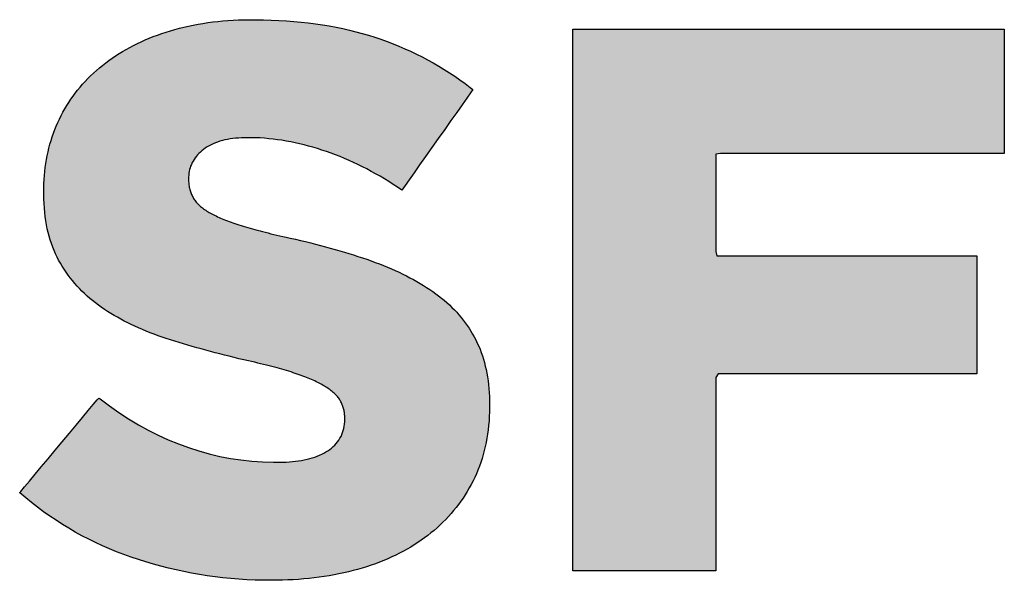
# Model space of a CAD drawing. Header units: millimetres. Extents: x 721 to 836, y 20 to 293.
# Tile 12 of 19: x 770.32 to 774.42, y 133.51 to 135.84. Entities that reach past the tile are written whole.
import ezdxf

# ---------------------------------------------------------------- set-up
doc = ezdxf.new("R2010")
doc.units = ezdxf.units.MM
doc.layers.add('P-------W3-', color=8, linetype='Continuous')
doc.layers.add('P-------W34', color=8, linetype='Continuous')

# ---------------------------------------------------------------- blocks, each defined once
blk = doc.blocks.new('STADSFAST_LOGO')
at = {"layer": 'P-------W34'}
h = blk.add_hatch(color=256, dxfattribs=at)
h.dxf.hatch_style = 1
h.paths.add_polyline_path([(771.3682, 133.5092), (771.3341, 133.5095), (771.3002, 133.5104), (771.2665, 133.5119), (771.233, 133.514), (771.1997, 133.5167), (771.1666, 133.52), (771.1337, 133.5239), (771.101, 133.5283), (771.0685, 133.5334), (771.0361, 133.5391), (771.004, 133.5453), (770.9721, 133.5522), (770.9404, 133.5596), (770.9088, 133.5676), (770.8775, 133.5763), (770.8463, 133.5855), (770.8154, 133.5953), (770.7846, 133.6057), (770.7542, 133.6167), (770.7242, 133.6282), (770.6947, 133.6404), (770.6655, 133.6531), (770.6367, 133.6665), (770.6084, 133.6804), (770.5804, 133.6949), (770.5528, 133.71), (770.5256, 133.7258), (770.4989, 133.742), (770.4725, 133.7589), (770.4465, 133.7764), (770.4209, 133.7945), (770.3957, 133.8132), (770.3709, 133.8324), (770.3465, 133.8523), (770.3227, 133.8726), (770.3214, 133.8738), (770.3256, 133.8788), (770.3416, 133.8979), (770.3617, 133.9219), (770.3852, 133.9501), (770.4114, 133.9815), (770.4395, 134.0151), (770.4688, 134.0502), (770.4986, 134.0858), (770.528, 134.1211), (770.5563, 134.155), (770.5829, 134.1868), (770.6068, 134.2154), (770.6275, 134.2402), (770.644, 134.26), (770.6501, 134.2673), (770.6555, 134.2635), (770.6945, 134.2343), (770.7343, 134.2066), (770.7745, 134.1805), (770.8151, 134.1562), (770.8561, 134.1337), (770.8975, 134.1129), (770.9392, 134.0938), (770.9813, 134.0765), (771.0238, 134.061), (771.0666, 134.0472), (771.1098, 134.0352), (771.1534, 134.0249), (771.1974, 134.0164), (771.2417, 134.0097), (771.2863, 134.0048), (771.3313, 134.0016), (771.3766, 134.0001), (771.4011, 134.0001), (771.4153, 134.0004), (771.4292, 134.001), (771.4428, 134.0018), (771.4559, 134.0029), (771.4688, 134.0043), (771.4812, 134.006), (771.4933, 134.0079), (771.5051, 134.0101), (771.5165, 134.0126), (771.5276, 134.0154), (771.5383, 134.0184), (771.5487, 134.0218), (771.5587, 134.0254), (771.5683, 134.0294), (771.5776, 134.0336), (771.5866, 134.0382), (771.5951, 134.0431), (771.6033, 134.0482), (771.6111, 134.0537), (771.6184, 134.0594), (771.6254, 134.0654), (771.6319, 134.0717), (771.6379, 134.0783), (771.6436, 134.0852), (771.6487, 134.0924), (771.6534, 134.0999), (771.6576, 134.1076), (771.6613, 134.1156), (771.6645, 134.1238), (771.6671, 134.1322), (771.6693, 134.1408), (771.671, 134.1497), (771.6722, 134.1587), (771.6729, 134.1679), (771.6731, 134.1768), (771.6731, 134.1771), (771.6731, 134.1773), (771.6731, 134.1776), (771.6731, 134.1779), (771.6731, 134.1783), (771.6731, 134.1788), (771.6731, 134.1793), (771.6731, 134.1798), (771.6731, 134.1804), (771.6731, 134.1809), (771.6731, 134.1814), (771.6731, 134.1819), (771.6731, 134.1824), (771.6731, 134.1828), (771.6731, 134.1831), (771.6731, 134.1833), (771.6731, 134.1835), (771.6731, 134.1845), (771.6731, 134.1889), (771.6729, 134.1934), (771.6725, 134.1978), (771.6721, 134.2022), (771.6715, 134.2066), (771.6709, 134.2109), (771.6701, 134.2152), (771.6691, 134.2194), (771.6681, 134.2236), (771.6669, 134.2277), (771.6656, 134.2318), (771.6642, 134.2358), (771.6627, 134.2398), (771.661, 134.2437), (771.6593, 134.2475), (771.6574, 134.2513), (771.6553, 134.2551), (771.6532, 134.2588), (771.6508, 134.2626), (771.6482, 134.2663), (771.6454, 134.27), (771.6424, 134.2737), (771.6393, 134.2773), (771.6359, 134.2808), (771.6325, 134.2843), (771.6288, 134.2877), (771.625, 134.2911), (771.6211, 134.2945), (771.6169, 134.2978), (771.6126, 134.3011), (771.6082, 134.3043), (771.6036, 134.3075), (771.5988, 134.3107), (771.5938, 134.3139), (771.5888, 134.317), (771.5835, 134.32), (771.5781, 134.3231), (771.5725, 134.3262), (771.5667, 134.3293), (771.5607, 134.3323), (771.5546, 134.3353), (771.5482, 134.3383), (771.5417, 134.3413), (771.5351, 134.3442), (771.5282, 134.3472), (771.5212, 134.3501), (771.514, 134.353), (771.5066, 134.3559), (771.4991, 134.3588), (771.4914, 134.3616), (771.4835, 134.3645), (771.4754, 134.3673), (771.4671, 134.3701), (771.4586, 134.3729), (771.4499, 134.3758), (771.4408, 134.3786), (771.4315, 134.3814), (771.4219, 134.3842), (771.4121, 134.3871), (771.402, 134.3899), (771.3916, 134.3928), (771.3809, 134.3956), (771.37, 134.3985), (771.3588, 134.4014), (771.3473, 134.4042), (771.3355, 134.4071), (771.3235, 134.41), (771.3112, 134.413), (771.2986, 134.4159), (771.2858, 134.4188), (771.2728, 134.4218), (771.2533, 134.4263), (771.233, 134.4311), (771.2129, 134.436), (771.1929, 134.4409), (771.1731, 134.4459), (771.1535, 134.4509), (771.1341, 134.456), (771.1148, 134.4611), (771.0957, 134.4663), (771.0767, 134.4715), (771.0579, 134.4768), (771.0393, 134.4821), (771.0209, 134.4875), (771.0026, 134.4929), (770.9845, 134.4984), (770.9665, 134.5039), (770.9487, 134.5095), (770.9311, 134.5151), (770.9139, 134.5208), (770.8969, 134.5267), (770.8802, 134.5327), (770.8638, 134.539), (770.8476, 134.5454), (770.8317, 134.552), (770.816, 134.5588), (770.8006, 134.5657), (770.7855, 134.5728), (770.7706, 134.5802), (770.756, 134.5876), (770.7416, 134.5953), (770.7275, 134.6031), (770.7137, 134.6112), (770.7001, 134.6194), (770.6868, 134.6278), (770.6737, 134.6363), (770.6609, 134.6451), (770.6485, 134.6539), (770.6363, 134.6631), (770.6245, 134.6724), (770.613, 134.682), (770.6018, 134.6918), (770.5909, 134.7019), (770.5803, 134.7121), (770.57, 134.7227), (770.56, 134.7334), (770.5503, 134.7444), (770.5409, 134.7556), (770.5318, 134.7671), (770.523, 134.7788), (770.5145, 134.7908), (770.5063, 134.8029), (770.4984, 134.8154), (770.4908, 134.828), (770.4835, 134.8409), (770.4767, 134.854), (770.4703, 134.8674), (770.4642, 134.8812), (770.4586, 134.8954), (770.4533, 134.9099), (770.4485, 134.9249), (770.444, 134.9401), (770.44, 134.9558), (770.4363, 134.9718), (770.4331, 134.9882), (770.4303, 135.005), (770.4278, 135.0222), (770.4258, 135.0397), (770.4242, 135.0576), (770.423, 135.0759), (770.4222, 135.0946), (770.4218, 135.1137), (770.4217, 135.1222), (770.4217, 135.1223), (770.4217, 135.1225), (770.4217, 135.1228), (770.4217, 135.1232), (770.4217, 135.1236), (770.4217, 135.1241), (770.4217, 135.1246), (770.4217, 135.1252), (770.4217, 135.1257), (770.4217, 135.1262), (770.4217, 135.1267), (770.4217, 135.1272), (770.4217, 135.1276), (770.4217, 135.128), (770.4217, 135.1283), (770.4217, 135.1285), (770.4217, 135.1285), (770.4218, 135.1413), (770.4223, 135.1587), (770.4231, 135.1759), (770.4243, 135.1928), (770.4259, 135.2097), (770.4278, 135.2263), (770.4301, 135.2428), (770.4328, 135.2591), (770.4359, 135.2753), (770.4393, 135.2913), (770.4431, 135.3071), (770.4472, 135.3228), (770.4517, 135.3382), (770.4566, 135.3536), (770.4619, 135.3688), (770.4675, 135.3838), (770.4735, 135.3986), (770.4799, 135.4133), (770.4866, 135.4278), (770.4937, 135.442), (770.5011, 135.4561), (770.5088, 135.4699), (770.5169, 135.4835), (770.5253, 135.4968), (770.5341, 135.51), (770.5432, 135.5229), (770.5526, 135.5357), (770.5624, 135.5482), (770.5725, 135.5605), (770.583, 135.5726), (770.5938, 135.5844), (770.605, 135.5961), (770.6165, 135.6075), (770.6283, 135.6188), (770.6405, 135.6298), (770.6531, 135.6406), (770.6659, 135.6512), (770.679, 135.6614), (770.6925, 135.6714), (770.7062, 135.6812), (770.7202, 135.6906), (770.7345, 135.6998), (770.7492, 135.7088), (770.7641, 135.7175), (770.7793, 135.7259), (770.7949, 135.734), (770.8107, 135.7419), (770.8268, 135.7495), (770.8433, 135.7569), (770.86, 135.764), (770.877, 135.7708), (770.8944, 135.7773), (770.912, 135.7836), (770.9299, 135.7896), (770.9481, 135.7953), (770.9666, 135.8006), (770.9853, 135.8057), (771.0043, 135.8103), (771.0236, 135.8147), (771.0431, 135.8187), (771.063, 135.8224), (771.0831, 135.8258), (771.1034, 135.8288), (771.1241, 135.8315), (771.145, 135.8339), (771.1662, 135.8359), (771.1876, 135.8376), (771.2094, 135.839), (771.2314, 135.84), (771.2537, 135.8407), (771.2762, 135.8411), (771.3031, 135.8411), (771.3355, 135.8407), (771.3675, 135.8397), (771.3991, 135.8383), (771.4303, 135.8364), (771.4611, 135.834), (771.4914, 135.8312), (771.5214, 135.8278), (771.5509, 135.824), (771.5801, 135.8197), (771.6088, 135.8149), (771.6371, 135.8097), (771.665, 135.804), (771.6925, 135.7978), (771.7196, 135.7911), (771.7463, 135.7839), (771.7725, 135.7763), (771.7984, 135.7682), (771.8239, 135.7596), (771.8491, 135.7505), (771.8741, 135.741), (771.8987, 135.731), (771.9231, 135.7205), (771.9473, 135.7096), (771.9711, 135.6983), (771.9947, 135.6864), (772.018, 135.6742), (772.041, 135.6614), (772.0638, 135.6482), (772.0862, 135.6346), (772.1085, 135.6205), (772.1304, 135.6059), (772.1521, 135.5909), (772.1735, 135.5754), (772.1946, 135.5595), (772.2059, 135.5507), (772.1963, 135.5372), (772.1804, 135.5146), (772.161, 135.4871), (772.1388, 135.4556), (772.1145, 135.4211), (772.0887, 135.3846), (772.0621, 135.347), (772.0354, 135.3092), (772.0093, 135.2722), (771.9845, 135.237), (771.9615, 135.2044), (771.9412, 135.1756), (771.9241, 135.1513), (771.9109, 135.1326), (771.9105, 135.1321), (771.9103, 135.1322), (771.8923, 135.1444), (771.8743, 135.1562), (771.8562, 135.1677), (771.8381, 135.1789), (771.8199, 135.1897), (771.8017, 135.2001), (771.7834, 135.2103), (771.765, 135.2201), (771.7466, 135.2295), (771.7281, 135.2386), (771.7096, 135.2473), (771.691, 135.2557), (771.6724, 135.2638), (771.6537, 135.2715), (771.635, 135.2789), (771.6162, 135.2859), (771.5973, 135.2926), (771.5784, 135.2989), (771.5597, 135.3049), (771.541, 135.3105), (771.5224, 135.3157), (771.5038, 135.3205), (771.4853, 135.325), (771.4669, 135.3291), (771.4485, 135.3329), (771.4302, 135.3363), (771.412, 135.3393), (771.3938, 135.342), (771.3757, 135.3443), (771.3576, 135.3462), (771.3397, 135.3478), (771.3218, 135.349), (771.3039, 135.3498), (771.2861, 135.3503), (771.2696, 135.3503), (771.2566, 135.3501), (771.2439, 135.3496), (771.2316, 135.3489), (771.2195, 135.3478), (771.2079, 135.3465), (771.1965, 135.3449), (771.1855, 135.3429), (771.1748, 135.3407), (771.1644, 135.3382), (771.1544, 135.3354), (771.1447, 135.3323), (771.1353, 135.3289), (771.1262, 135.3251), (771.1175, 135.321), (771.1091, 135.3167), (771.1011, 135.3119), (771.0934, 135.3069), (771.0861, 135.3016), (771.0794, 135.2962), (771.073, 135.2906), (771.0669, 135.2848), (771.0613, 135.2789), (771.056, 135.2728), (771.051, 135.2665), (771.0465, 135.26), (771.0424, 135.2533), (771.0386, 135.2464), (771.0353, 135.2394), (771.0324, 135.2322), (771.0299, 135.2249), (771.0279, 135.2174), (771.0262, 135.2098), (771.025, 135.2021), (771.0242, 135.1943), (771.0239, 135.1865), (771.0238, 135.1833), (771.0238, 135.1831), (771.0238, 135.1829), (771.0238, 135.1825), (771.0238, 135.1821), (771.0238, 135.1817), (771.0238, 135.1812), (771.0238, 135.1807), (771.0238, 135.1801), (771.0238, 135.1795), (771.0238, 135.179), (771.0238, 135.1785), (771.0238, 135.178), (771.0238, 135.1776), (771.0238, 135.1772), (771.0238, 135.1769), (771.0238, 135.1767), (771.0238, 135.1765), (771.0239, 135.1728), (771.024, 135.168), (771.0243, 135.1632), (771.0247, 135.1584), (771.0253, 135.1537), (771.026, 135.1491), (771.0268, 135.1445), (771.0277, 135.1399), (771.0288, 135.1354), (771.03, 135.131), (771.0314, 135.1266), (771.0329, 135.1222), (771.0345, 135.118), (771.0363, 135.1138), (771.0382, 135.1096), (771.0402, 135.1056), (771.0424, 135.1016), (771.0447, 135.0976), (771.0472, 135.0937), (771.0499, 135.0899), (771.0528, 135.0861), (771.0558, 135.0823), (771.059, 135.0786), (771.0624, 135.075), (771.0659, 135.0715), (771.0696, 135.068), (771.0735, 135.0646), (771.0775, 135.0612), (771.0816, 135.0579), (771.0859, 135.0546), (771.0904, 135.0514), (771.095, 135.0483), (771.0998, 135.0452), (771.1047, 135.0421), (771.1098, 135.0391), (771.115, 135.0362), (771.1204, 135.0332), (771.126, 135.0303), (771.1318, 135.0274), (771.1378, 135.0246), (771.1439, 135.0217), (771.1503, 135.0188), (771.1568, 135.016), (771.1636, 135.0132), (771.1705, 135.0103), (771.1776, 135.0075), (771.185, 135.0047), (771.1925, 135.0019), (771.2002, 134.9991), (771.2082, 134.9963), (771.2163, 134.9935), (771.2246, 134.9907), (771.2332, 134.9879), (771.2419, 134.9851), (771.2508, 134.9823), (771.2601, 134.9795), (771.2696, 134.9767), (771.2793, 134.9739), (771.2893, 134.971), (771.2995, 134.9682), (771.31, 134.9653), (771.3208, 134.9625), (771.3318, 134.9596), (771.343, 134.9567), (771.3545, 134.9539), (771.3663, 134.951), (771.3783, 134.9481), (771.3906, 134.9452), (771.4031, 134.9423), (771.4159, 134.9394), (771.4289, 134.9364), (771.4462, 134.9326), (771.4679, 134.9278), (771.4893, 134.9229), (771.5105, 134.9179), (771.5315, 134.9128), (771.5522, 134.9076), (771.5727, 134.9023), (771.593, 134.8969), (771.613, 134.8914), (771.6328, 134.8858), (771.6523, 134.8802), (771.6716, 134.8744), (771.6907, 134.8686), (771.7095, 134.8627), (771.7281, 134.8567), (771.7464, 134.8506), (771.7645, 134.8444), (771.7824, 134.8381), (771.8, 134.8317), (771.8172, 134.8253), (771.8341, 134.8186), (771.8507, 134.8118), (771.8671, 134.8049), (771.8831, 134.7978), (771.8988, 134.7905), (771.9142, 134.7831), (771.9293, 134.7756), (771.9441, 134.7679), (771.9587, 134.7601), (771.9729, 134.7521), (771.9868, 134.744), (772.0004, 134.7357), (772.0137, 134.7273), (772.0266, 134.7188), (772.0393, 134.7101), (772.0517, 134.7012), (772.0637, 134.6923), (772.0754, 134.6831), (772.0867, 134.6738), (772.0978, 134.6642), (772.1085, 134.6544), (772.1188, 134.6445), (772.1289, 134.6343), (772.1386, 134.624), (772.148, 134.6134), (772.1571, 134.6026), (772.1659, 134.5916), (772.1743, 134.5805), (772.1824, 134.5691), (772.1902, 134.5575), (772.1977, 134.5457), (772.2049, 134.5336), (772.2117, 134.5214), (772.2182, 134.509), (772.2244, 134.4963), (772.2303, 134.4835), (772.2357, 134.4703), (772.2409, 134.4569), (772.2456, 134.4432), (772.2501, 134.4292), (772.2541, 134.4149), (772.2578, 134.4004), (772.2612, 134.3855), (772.2642, 134.3704), (772.2668, 134.355), (772.2691, 134.3393), (772.2711, 134.3233), (772.2726, 134.307), (772.2739, 134.2904), (772.2747, 134.2736), (772.2752, 134.2564), (772.2753, 134.2414), (772.2753, 134.2412), (772.2753, 134.241), (772.2753, 134.2406), (772.2753, 134.2402), (772.2753, 134.2397), (772.2753, 134.2392), (772.2753, 134.2386), (772.2753, 134.2381), (772.2753, 134.2375), (772.2753, 134.237), (772.2753, 134.2365), (772.2753, 134.236), (772.2753, 134.2356), (772.2753, 134.2353), (772.2753, 134.2351), (772.2753, 134.2349), (772.2753, 134.2288), (772.275, 134.2096), (772.2742, 134.1907), (772.2731, 134.172), (772.2715, 134.1536), (772.2695, 134.1355), (772.2671, 134.1176), (772.2643, 134.1), (772.2611, 134.0826), (772.2574, 134.0655), (772.2534, 134.0486), (772.249, 134.0319), (772.2441, 134.0156), (772.2389, 133.9994), (772.2332, 133.9836), (772.2272, 133.9679), (772.2207, 133.9526), (772.2138, 133.9374), (772.2066, 133.9225), (772.1989, 133.9078), (772.191, 133.8933), (772.1827, 133.8791), (772.174, 133.8652), (772.1651, 133.8515), (772.1558, 133.838), (772.1462, 133.8248), (772.1363, 133.8118), (772.126, 133.7991), (772.1154, 133.7867), (772.1044, 133.7745), (772.0932, 133.7625), (772.0816, 133.7508), (772.0696, 133.7393), (772.0574, 133.7281), (772.0448, 133.7171), (772.0318, 133.7064), (772.0186, 133.6959), (772.005, 133.6857), (771.9911, 133.6758), (771.9769, 133.6662), (771.9624, 133.6568), (771.9476, 133.6477), (771.9325, 133.6389), (771.9171, 133.6303), (771.9013, 133.6221), (771.8853, 133.6141), (771.8689, 133.6064), (771.8523, 133.5989), (771.8353, 133.5918), (771.818, 133.5849), (771.8004, 133.5783), (771.7824, 133.572), (771.7642, 133.5659), (771.7457, 133.5602), (771.7268, 133.5547), (771.7077, 133.5495), (771.6884, 133.5446), (771.6688, 133.5401), (771.649, 133.5358), (771.6289, 133.5319), (771.6085, 133.5283), (771.5879, 133.525), (771.5671, 133.522), (771.546, 133.5193), (771.5246, 133.517), (771.503, 133.5149), (771.4812, 133.5132), (771.4591, 133.5118), (771.4367, 133.5107), (771.4141, 133.5099), (771.3913, 133.5094)])
h = blk.add_hatch(color=256, dxfattribs=at)
h.dxf.hatch_style = 1
h.paths.add_polyline_path([(772.6215, 135.8017), (772.6333, 135.8017), (772.6506, 135.8017), (772.6712, 135.8017), (772.695, 135.8017), (772.7219, 135.8017), (772.7516, 135.8017), (772.7841, 135.8017), (772.8191, 135.8017), (772.8566, 135.8017), (772.8962, 135.8017), (772.938, 135.8017), (772.9816, 135.8017), (773.027, 135.8017), (773.0739, 135.8017), (773.1223, 135.8017), (773.2226, 135.8017), (773.3265, 135.8017), (773.4329, 135.8017), (773.6474, 135.8017), (773.7529, 135.8017), (773.8555, 135.8017), (773.954, 135.8017), (774.0012, 135.8017), (774.0469, 135.8017), (774.0909, 135.8017), (774.1331, 135.8017), (774.1731, 135.8017), (774.211, 135.8017), (774.2466, 135.8017), (774.2796, 135.8017), (774.3099, 135.8017), (774.3374, 135.8017), (774.3618, 135.8017), (774.3831, 135.8017), (774.401, 135.8017), (774.4154, 135.8017), (774.416, 135.8017), (774.416, 135.7949), (774.416, 135.778), (774.416, 135.7579), (774.416, 135.7347), (774.416, 135.709), (774.416, 135.6812), (774.416, 135.6516), (774.416, 135.6207), (774.416, 135.4913), (774.416, 135.4289), (774.416, 135.3996), (774.416, 135.3722), (774.416, 135.347), (774.416, 135.3244), (774.416, 135.3049), (774.416, 135.2887), (774.416, 135.2848), (774.4087, 135.2848), (774.3961, 135.2848), (774.3814, 135.2848), (774.3646, 135.2848), (774.3459, 135.2848), (774.3253, 135.2848), (774.3031, 135.2848), (774.2792, 135.2848), (774.2539, 135.2848), (774.2271, 135.2848), (774.1699, 135.2848), (774.1084, 135.2848), (774.0434, 135.2848), (773.9759, 135.2848), (773.8365, 135.2848), (773.6972, 135.2848), (773.6296, 135.2848), (773.5647, 135.2848), (773.5031, 135.2848), (773.4459, 135.2848), (773.4191, 135.2848), (773.3938, 135.2848), (773.3699, 135.2848), (773.3477, 135.2848), (773.3272, 135.2848), (773.3085, 135.2848), (773.2917, 135.2848), (773.2769, 135.2848), (773.2643, 135.2848), (773.254, 135.2848), (773.246, 135.2848), (773.2405, 135.2848), (773.2361, 135.2848), (773.217, 135.2821), (773.217, 135.2623), (773.217, 135.2567), (773.217, 135.2482), (773.217, 135.237), (773.217, 135.2235), (773.217, 135.2078), (773.217, 135.1903), (773.217, 135.1713), (773.217, 135.151), (773.217, 135.1076), (773.217, 135.0179), (773.217, 134.9759), (773.217, 134.9566), (773.217, 134.9387), (773.217, 134.9227), (773.217, 134.9087), (773.217, 134.897), (773.217, 134.8879), (773.217, 134.8817), (773.217, 134.8769), (773.2203, 134.8584), (773.2388, 134.8584), (773.2429, 134.8584), (773.2492, 134.8584), (773.2577, 134.8584), (773.2683, 134.8584), (773.2809, 134.8584), (773.2953, 134.8584), (773.3116, 134.8584), (773.3295, 134.8584), (773.349, 134.8584), (773.37, 134.8584), (773.3924, 134.8584), (773.4161, 134.8584), (773.467, 134.8584), (773.5219, 134.8584), (773.5801, 134.8584), (773.6408, 134.8584), (773.7032, 134.8584), (773.8299, 134.8584), (773.8928, 134.8584), (773.9542, 134.8584), (774.0135, 134.8584), (774.0698, 134.8584), (774.1224, 134.8584), (774.1705, 134.8584), (774.1927, 134.8584), (774.2134, 134.8584), (774.2326, 134.8584), (774.2501, 134.8584), (774.266, 134.8584), (774.2801, 134.8584), (774.2923, 134.8584), (774.3013, 134.8584), (774.3013, 134.8582), (774.3013, 134.8435), (774.3013, 134.8255), (774.3013, 134.8046), (774.3013, 134.781), (774.3013, 134.7552), (774.3013, 134.7277), (774.3013, 134.6987), (774.3013, 134.6378), (774.3013, 134.5757), (774.3013, 134.5155), (774.3013, 134.487), (774.3013, 134.4601), (774.3013, 134.4352), (774.3013, 134.4126), (774.3013, 134.3928), (774.3013, 134.3761), (774.3013, 134.3676), (774.2945, 134.3676), (774.2827, 134.3676), (774.269, 134.3676), (774.2535, 134.3676), (774.2362, 134.3676), (774.2173, 134.3676), (774.1969, 134.3676), (774.1751, 134.3676), (774.1519, 134.3676), (774.1019, 134.3676), (774.0477, 134.3676), (773.9901, 134.3676), (773.9299, 134.3676), (773.8046, 134.3676), (773.678, 134.3676), (773.6163, 134.3676), (773.5565, 134.3676), (773.4995, 134.3676), (773.4461, 134.3676), (773.397, 134.3676), (773.3744, 134.3676), (773.3531, 134.3676), (773.3333, 134.3676), (773.315, 134.3676), (773.2984, 134.3676), (773.2836, 134.3676), (773.2707, 134.3676), (773.2597, 134.3676), (773.2508, 134.3676), (773.244, 134.3676), (773.2394, 134.3676), (773.2258, 134.3676), (773.217, 134.3527), (773.217, 134.3452), (773.217, 134.3414), (773.217, 134.336), (773.217, 134.3289), (773.217, 134.3203), (773.217, 134.3102), (773.217, 134.2988), (773.217, 134.286), (773.217, 134.272), (773.217, 134.2405), (773.217, 134.2049), (773.217, 134.1658), (773.217, 134.1238), (773.217, 134.0794), (773.217, 134.0333), (773.217, 133.9381), (773.217, 133.8429), (773.217, 133.7968), (773.217, 133.7524), (773.217, 133.7104), (773.217, 133.6713), (773.217, 133.6357), (773.217, 133.6042), (773.217, 133.5902), (773.217, 133.5774), (773.217, 133.5659), (773.217, 133.5559), (773.217, 133.5486), (773.2097, 133.5486), (773.1913, 133.5486), (773.169, 133.5486), (773.1433, 133.5486), (773.1145, 133.5486), (773.0832, 133.5486), (773.0498, 133.5486), (772.9785, 133.5486), (772.8309, 133.5486), (772.7956, 133.5486), (772.7619, 133.5486), (772.7301, 133.5486), (772.7008, 133.5486), (772.6744, 133.5486), (772.6514, 133.5486), (772.6321, 133.5486), (772.6215, 133.5486), (772.6215, 133.5544), (772.6215, 133.5724), (772.6215, 133.5948), (772.6215, 133.6214), (772.6215, 133.6519), (772.6215, 133.6862), (772.6215, 133.7241), (772.6215, 133.7654), (772.6215, 133.8098), (772.6215, 133.8572), (772.6215, 133.9073), (772.6215, 133.9599), (772.6215, 134.0149), (772.6215, 134.0721), (772.6215, 134.1311), (772.6215, 134.1919), (772.6215, 134.2542), (772.6215, 134.3825), (772.6215, 134.5144), (772.6215, 134.7825), (772.6215, 134.9154), (772.6215, 135.0454), (772.6215, 135.1088), (772.6215, 135.1708), (772.6215, 135.2312), (772.6215, 135.2899), (772.6215, 135.3466), (772.6215, 135.4012), (772.6215, 135.4533), (772.6215, 135.5029), (772.6215, 135.5497), (772.6215, 135.5935), (772.6215, 135.6341), (772.6215, 135.6713), (772.6215, 135.7049), (772.6215, 135.7347), (772.6215, 135.7604), (772.6215, 135.7819), (772.6215, 135.7991)])

msp = doc.modelspace()

# ---------------------------------------------------------------- linework, layer by layer
at = {"layer": 'P-------W3-'}
for points in [[(771.3682, 133.5092), (771.3341, 133.5095), (771.3002, 133.5104), (771.2665, 133.5119), (771.233, 133.514), (771.1997, 133.5167), (771.1666, 133.52), (771.1337, 133.5239), (771.101, 133.5283), (771.0685, 133.5334), (771.0361, 133.5391), (771.004, 133.5453), (770.9721, 133.5522), (770.9404, 133.5596), (770.9088, 133.5676), (770.8775, 133.5763), (770.8463, 133.5855), (770.8154, 133.5953), (770.7846, 133.6057), (770.7542, 133.6167), (770.7242, 133.6282), (770.6947, 133.6404), (770.6655, 133.6531), (770.6367, 133.6665), (770.6084, 133.6804), (770.5804, 133.6949), (770.5528, 133.71), (770.5256, 133.7258), (770.4989, 133.742), (770.4725, 133.7589), (770.4465, 133.7764), (770.4209, 133.7945), (770.3957, 133.8132), (770.3709, 133.8324), (770.3465, 133.8523), (770.3227, 133.8726), (770.3214, 133.8738), (770.3256, 133.8788), (770.3416, 133.8979), (770.3617, 133.9219), (770.3852, 133.9501), (770.4114, 133.9815), (770.4395, 134.0151), (770.4688, 134.0502), (770.4986, 134.0858), (770.528, 134.1211), (770.5563, 134.155), (770.5829, 134.1868), (770.6068, 134.2154), (770.6275, 134.2402), (770.644, 134.26), (770.6501, 134.2673), (770.6555, 134.2635), (770.6945, 134.2343), (770.7343, 134.2066), (770.7745, 134.1805), (770.8151, 134.1562), (770.8561, 134.1337), (770.8975, 134.1129), (770.9392, 134.0938), (770.9813, 134.0765), (771.0238, 134.061), (771.0666, 134.0472), (771.1098, 134.0352), (771.1534, 134.0249), (771.1974, 134.0164), (771.2417, 134.0097), (771.2863, 134.0048), (771.3313, 134.0016), (771.3766, 134.0001), (771.4011, 134.0001), (771.4153, 134.0004), (771.4292, 134.001), (771.4428, 134.0018), (771.4559, 134.0029), (771.4688, 134.0043), (771.4812, 134.006), (771.4933, 134.0079), (771.5051, 134.0101), (771.5165, 134.0126), (771.5276, 134.0154), (771.5383, 134.0184), (771.5487, 134.0218), (771.5587, 134.0254), (771.5683, 134.0294), (771.5776, 134.0336), (771.5866, 134.0382), (771.5951, 134.0431), (771.6033, 134.0482), (771.6111, 134.0537), (771.6184, 134.0594), (771.6254, 134.0654), (771.6319, 134.0717), (771.6379, 134.0783), (771.6436, 134.0852), (771.6487, 134.0924), (771.6534, 134.0999), (771.6576, 134.1076), (771.6613, 134.1156), (771.6645, 134.1238), (771.6671, 134.1322), (771.6693, 134.1408), (771.671, 134.1497), (771.6722, 134.1587), (771.6729, 134.1679), (771.6731, 134.1768), (771.6731, 134.1771), (771.6731, 134.1773), (771.6731, 134.1776), (771.6731, 134.1779), (771.6731, 134.1783), (771.6731, 134.1788), (771.6731, 134.1793), (771.6731, 134.1798), (771.6731, 134.1804), (771.6731, 134.1809), (771.6731, 134.1814), (771.6731, 134.1819), (771.6731, 134.1824), (771.6731, 134.1828), (771.6731, 134.1831), (771.6731, 134.1833), (771.6731, 134.1835), (771.6731, 134.1845), (771.6731, 134.1889), (771.6729, 134.1934), (771.6725, 134.1978), (771.6721, 134.2022), (771.6715, 134.2066), (771.6709, 134.2109), (771.6701, 134.2152), (771.6691, 134.2194), (771.6681, 134.2236), (771.6669, 134.2277), (771.6656, 134.2318), (771.6642, 134.2358), (771.6627, 134.2398), (771.661, 134.2437), (771.6593, 134.2475), (771.6574, 134.2513), (771.6553, 134.2551), (771.6532, 134.2588), (771.6508, 134.2626), (771.6482, 134.2663), (771.6454, 134.27), (771.6424, 134.2737), (771.6393, 134.2773), (771.6359, 134.2808), (771.6325, 134.2843), (771.6288, 134.2877), (771.625, 134.2911), (771.6211, 134.2945), (771.6169, 134.2978), (771.6126, 134.3011), (771.6082, 134.3043), (771.6036, 134.3075), (771.5988, 134.3107), (771.5938, 134.3139), (771.5888, 134.317), (771.5835, 134.32), (771.5781, 134.3231), (771.5725, 134.3262), (771.5667, 134.3293), (771.5607, 134.3323), (771.5546, 134.3353), (771.5482, 134.3383), (771.5417, 134.3413), (771.5351, 134.3442), (771.5282, 134.3472), (771.5212, 134.3501), (771.514, 134.353), (771.5066, 134.3559), (771.4991, 134.3588), (771.4914, 134.3616), (771.4835, 134.3645), (771.4754, 134.3673), (771.4671, 134.3701), (771.4586, 134.3729), (771.4499, 134.3758), (771.4408, 134.3786), (771.4315, 134.3814), (771.4219, 134.3842), (771.4121, 134.3871), (771.402, 134.3899), (771.3916, 134.3928), (771.3809, 134.3956), (771.37, 134.3985), (771.3588, 134.4014), (771.3473, 134.4042), (771.3355, 134.4071), (771.3235, 134.41), (771.3112, 134.413), (771.2986, 134.4159), (771.2858, 134.4188), (771.2728, 134.4218), (771.2533, 134.4263), (771.233, 134.4311), (771.2129, 134.436), (771.1929, 134.4409), (771.1731, 134.4459), (771.1535, 134.4509), (771.1341, 134.456), (771.1148, 134.4611), (771.0957, 134.4663), (771.0767, 134.4715), (771.0579, 134.4768), (771.0393, 134.4821), (771.0209, 134.4875), (771.0026, 134.4929), (770.9845, 134.4984), (770.9665, 134.5039), (770.9487, 134.5095), (770.9311, 134.5151), (770.9139, 134.5208), (770.8969, 134.5267), (770.8802, 134.5327), (770.8638, 134.539), (770.8476, 134.5454), (770.8317, 134.552), (770.816, 134.5588), (770.8006, 134.5657), (770.7855, 134.5728), (770.7706, 134.5802), (770.756, 134.5876), (770.7416, 134.5953), (770.7275, 134.6031), (770.7137, 134.6112), (770.7001, 134.6194), (770.6868, 134.6278), (770.6737, 134.6363), (770.6609, 134.6451), (770.6485, 134.6539), (770.6363, 134.6631), (770.6245, 134.6724), (770.613, 134.682), (770.6018, 134.6918), (770.5909, 134.7019), (770.5803, 134.7121), (770.57, 134.7227), (770.56, 134.7334), (770.5503, 134.7444), (770.5409, 134.7556), (770.5318, 134.7671), (770.523, 134.7788), (770.5145, 134.7908), (770.5063, 134.8029), (770.4984, 134.8154), (770.4908, 134.828), (770.4835, 134.8409), (770.4767, 134.854), (770.4703, 134.8674), (770.4642, 134.8812), (770.4586, 134.8954), (770.4533, 134.9099), (770.4485, 134.9249), (770.444, 134.9401), (770.44, 134.9558), (770.4363, 134.9718), (770.4331, 134.9882), (770.4303, 135.005), (770.4278, 135.0222), (770.4258, 135.0397), (770.4242, 135.0576), (770.423, 135.0759), (770.4222, 135.0946), (770.4218, 135.1137), (770.4217, 135.1222), (770.4217, 135.1223), (770.4217, 135.1225), (770.4217, 135.1228), (770.4217, 135.1232), (770.4217, 135.1236), (770.4217, 135.1241), (770.4217, 135.1246), (770.4217, 135.1252), (770.4217, 135.1257), (770.4217, 135.1262), (770.4217, 135.1267), (770.4217, 135.1272), (770.4217, 135.1276), (770.4217, 135.128), (770.4217, 135.1283), (770.4217, 135.1285), (770.4217, 135.1285), (770.4218, 135.1413), (770.4223, 135.1587), (770.4231, 135.1759), (770.4243, 135.1928), (770.4259, 135.2097), (770.4278, 135.2263), (770.4301, 135.2428), (770.4328, 135.2591), (770.4359, 135.2753), (770.4393, 135.2913), (770.4431, 135.3071), (770.4472, 135.3228), (770.4517, 135.3382), (770.4566, 135.3536), (770.4619, 135.3688), (770.4675, 135.3838), (770.4735, 135.3986), (770.4799, 135.4133), (770.4866, 135.4278), (770.4937, 135.442), (770.5011, 135.4561), (770.5088, 135.4699), (770.5169, 135.4835), (770.5253, 135.4968), (770.5341, 135.51), (770.5432, 135.5229), (770.5526, 135.5357), (770.5624, 135.5482), (770.5725, 135.5605), (770.583, 135.5726), (770.5938, 135.5844), (770.605, 135.5961), (770.6165, 135.6075), (770.6283, 135.6188), (770.6405, 135.6298), (770.6531, 135.6406), (770.6659, 135.6512), (770.679, 135.6614), (770.6925, 135.6714), (770.7062, 135.6812), (770.7202, 135.6906), (770.7345, 135.6998), (770.7492, 135.7088), (770.7641, 135.7175), (770.7793, 135.7259), (770.7949, 135.734), (770.8107, 135.7419), (770.8268, 135.7495), (770.8433, 135.7569), (770.86, 135.764), (770.877, 135.7708), (770.8944, 135.7773), (770.912, 135.7836), (770.9299, 135.7896), (770.9481, 135.7953), (770.9666, 135.8006), (770.9853, 135.8057), (771.0043, 135.8103), (771.0236, 135.8147), (771.0431, 135.8187), (771.063, 135.8224), (771.0831, 135.8258), (771.1034, 135.8288), (771.1241, 135.8315), (771.145, 135.8339), (771.1662, 135.8359), (771.1876, 135.8376), (771.2094, 135.839), (771.2314, 135.84), (771.2537, 135.8407), (771.2762, 135.8411), (771.3031, 135.8411), (771.3355, 135.8407), (771.3675, 135.8397), (771.3991, 135.8383), (771.4303, 135.8364), (771.4611, 135.834), (771.4914, 135.8312), (771.5214, 135.8278), (771.5509, 135.824), (771.5801, 135.8197), (771.6088, 135.8149), (771.6371, 135.8097), (771.665, 135.804), (771.6925, 135.7978), (771.7196, 135.7911), (771.7463, 135.7839), (771.7725, 135.7763), (771.7984, 135.7682), (771.8239, 135.7596), (771.8491, 135.7505), (771.8741, 135.741), (771.8987, 135.731), (771.9231, 135.7205), (771.9473, 135.7096), (771.9711, 135.6983), (771.9947, 135.6864), (772.018, 135.6742), (772.041, 135.6614), (772.0638, 135.6482), (772.0862, 135.6346), (772.1085, 135.6205), (772.1304, 135.6059), (772.1521, 135.5909), (772.1735, 135.5754), (772.1946, 135.5595), (772.2059, 135.5507), (772.1963, 135.5372), (772.1804, 135.5146), (772.161, 135.4871), (772.1388, 135.4556), (772.1145, 135.4211), (772.0887, 135.3846), (772.0621, 135.347), (772.0354, 135.3092), (772.0093, 135.2722), (771.9845, 135.237), (771.9615, 135.2044), (771.9412, 135.1756), (771.9241, 135.1513), (771.9109, 135.1326), (771.9105, 135.1321), (771.9103, 135.1322), (771.8923, 135.1444), (771.8743, 135.1562), (771.8562, 135.1677), (771.8381, 135.1789), (771.8199, 135.1897), (771.8017, 135.2001), (771.7834, 135.2103), (771.765, 135.2201), (771.7466, 135.2295), (771.7281, 135.2386), (771.7096, 135.2473), (771.691, 135.2557), (771.6724, 135.2638), (771.6537, 135.2715), (771.635, 135.2789), (771.6162, 135.2859), (771.5973, 135.2926), (771.5784, 135.2989), (771.5597, 135.3049), (771.541, 135.3105), (771.5224, 135.3157), (771.5038, 135.3205), (771.4853, 135.325), (771.4669, 135.3291), (771.4485, 135.3329), (771.4302, 135.3363), (771.412, 135.3393), (771.3938, 135.342), (771.3757, 135.3443), (771.3576, 135.3462), (771.3397, 135.3478), (771.3218, 135.349), (771.3039, 135.3498), (771.2861, 135.3503), (771.2696, 135.3503), (771.2566, 135.3501), (771.2439, 135.3496), (771.2316, 135.3489), (771.2195, 135.3478), (771.2079, 135.3465), (771.1965, 135.3449), (771.1855, 135.3429), (771.1748, 135.3407), (771.1644, 135.3382), (771.1544, 135.3354), (771.1447, 135.3323), (771.1353, 135.3289), (771.1262, 135.3251), (771.1175, 135.321), (771.1091, 135.3167), (771.1011, 135.3119), (771.0934, 135.3069), (771.0861, 135.3016), (771.0794, 135.2962), (771.073, 135.2906), (771.0669, 135.2848), (771.0613, 135.2789), (771.056, 135.2728), (771.051, 135.2665), (771.0465, 135.26), (771.0424, 135.2533), (771.0386, 135.2464), (771.0353, 135.2394), (771.0324, 135.2322), (771.0299, 135.2249), (771.0279, 135.2174), (771.0262, 135.2098), (771.025, 135.2021), (771.0242, 135.1943), (771.0239, 135.1865), (771.0238, 135.1833), (771.0238, 135.1831), (771.0238, 135.1829), (771.0238, 135.1825), (771.0238, 135.1821), (771.0238, 135.1817), (771.0238, 135.1812), (771.0238, 135.1807), (771.0238, 135.1801), (771.0238, 135.1795), (771.0238, 135.179), (771.0238, 135.1785), (771.0238, 135.178), (771.0238, 135.1776), (771.0238, 135.1772), (771.0238, 135.1769), (771.0238, 135.1767), (771.0238, 135.1765), (771.0239, 135.1728), (771.024, 135.168), (771.0243, 135.1632), (771.0247, 135.1584), (771.0253, 135.1537), (771.026, 135.1491), (771.0268, 135.1445), (771.0277, 135.1399), (771.0288, 135.1354), (771.03, 135.131), (771.0314, 135.1266), (771.0329, 135.1222), (771.0345, 135.118), (771.0363, 135.1138), (771.0382, 135.1096), (771.0402, 135.1056), (771.0424, 135.1016), (771.0447, 135.0976), (771.0472, 135.0937), (771.0499, 135.0899), (771.0528, 135.0861), (771.0558, 135.0823), (771.059, 135.0786), (771.0624, 135.075), (771.0659, 135.0715), (771.0696, 135.068), (771.0735, 135.0646), (771.0775, 135.0612), (771.0816, 135.0579), (771.0859, 135.0546), (771.0904, 135.0514), (771.095, 135.0483), (771.0998, 135.0452), (771.1047, 135.0421), (771.1098, 135.0391), (771.115, 135.0362), (771.1204, 135.0332), (771.126, 135.0303), (771.1318, 135.0274), (771.1378, 135.0246), (771.1439, 135.0217), (771.1503, 135.0188), (771.1568, 135.016), (771.1636, 135.0132), (771.1705, 135.0103), (771.1776, 135.0075), (771.185, 135.0047), (771.1925, 135.0019), (771.2002, 134.9991), (771.2082, 134.9963), (771.2163, 134.9935), (771.2246, 134.9907), (771.2332, 134.9879), (771.2419, 134.9851), (771.2508, 134.9823), (771.2601, 134.9795), (771.2696, 134.9767), (771.2793, 134.9739), (771.2893, 134.971), (771.2995, 134.9682), (771.31, 134.9653), (771.3208, 134.9625), (771.3318, 134.9596), (771.343, 134.9567), (771.3545, 134.9539), (771.3663, 134.951), (771.3783, 134.9481), (771.3906, 134.9452), (771.4031, 134.9423), (771.4159, 134.9394), (771.4289, 134.9364), (771.4462, 134.9326), (771.4679, 134.9278), (771.4893, 134.9229), (771.5105, 134.9179), (771.5315, 134.9128), (771.5522, 134.9076), (771.5727, 134.9023), (771.593, 134.8969), (771.613, 134.8914), (771.6328, 134.8858), (771.6523, 134.8802), (771.6716, 134.8744), (771.6907, 134.8686), (771.7095, 134.8627), (771.7281, 134.8567), (771.7464, 134.8506), (771.7645, 134.8444), (771.7824, 134.8381), (771.8, 134.8317), (771.8172, 134.8253), (771.8341, 134.8186), (771.8507, 134.8118), (771.8671, 134.8049), (771.8831, 134.7978), (771.8988, 134.7905), (771.9142, 134.7831), (771.9293, 134.7756), (771.9441, 134.7679), (771.9587, 134.7601), (771.9729, 134.7521), (771.9868, 134.744), (772.0004, 134.7357), (772.0137, 134.7273), (772.0266, 134.7188), (772.0393, 134.7101), (772.0517, 134.7012), (772.0637, 134.6923), (772.0754, 134.6831), (772.0867, 134.6738), (772.0978, 134.6642), (772.1085, 134.6544), (772.1188, 134.6445), (772.1289, 134.6343), (772.1386, 134.624), (772.148, 134.6134), (772.1571, 134.6026), (772.1659, 134.5916), (772.1743, 134.5805), (772.1824, 134.5691), (772.1902, 134.5575), (772.1977, 134.5457), (772.2049, 134.5336), (772.2117, 134.5214), (772.2182, 134.509), (772.2244, 134.4963), (772.2303, 134.4835), (772.2357, 134.4703), (772.2409, 134.4569), (772.2456, 134.4432), (772.2501, 134.4292), (772.2541, 134.4149), (772.2578, 134.4004), (772.2612, 134.3855), (772.2642, 134.3704), (772.2668, 134.355), (772.2691, 134.3393), (772.2711, 134.3233), (772.2726, 134.307), (772.2739, 134.2904), (772.2747, 134.2736), (772.2752, 134.2564), (772.2753, 134.2414), (772.2753, 134.2412), (772.2753, 134.241), (772.2753, 134.2406), (772.2753, 134.2402), (772.2753, 134.2397), (772.2753, 134.2392), (772.2753, 134.2386), (772.2753, 134.2381), (772.2753, 134.2375), (772.2753, 134.237), (772.2753, 134.2365), (772.2753, 134.236), (772.2753, 134.2356), (772.2753, 134.2353), (772.2753, 134.2351), (772.2753, 134.2349), (772.2753, 134.2288), (772.275, 134.2096), (772.2742, 134.1907), (772.2731, 134.172), (772.2715, 134.1536), (772.2695, 134.1355), (772.2671, 134.1176), (772.2643, 134.1), (772.2611, 134.0826), (772.2574, 134.0655), (772.2534, 134.0486), (772.249, 134.0319), (772.2441, 134.0156), (772.2389, 133.9994), (772.2332, 133.9836), (772.2272, 133.9679), (772.2207, 133.9526), (772.2138, 133.9374), (772.2066, 133.9225), (772.1989, 133.9078), (772.191, 133.8933), (772.1827, 133.8791), (772.174, 133.8652), (772.1651, 133.8515), (772.1558, 133.838), (772.1462, 133.8248), (772.1363, 133.8118), (772.126, 133.7991), (772.1154, 133.7867), (772.1044, 133.7745), (772.0932, 133.7625), (772.0816, 133.7508), (772.0696, 133.7393), (772.0574, 133.7281), (772.0448, 133.7171), (772.0318, 133.7064), (772.0186, 133.6959), (772.005, 133.6857), (771.9911, 133.6758), (771.9769, 133.6662), (771.9624, 133.6568), (771.9476, 133.6477), (771.9325, 133.6389), (771.9171, 133.6303), (771.9013, 133.6221), (771.8853, 133.6141), (771.8689, 133.6064), (771.8523, 133.5989), (771.8353, 133.5918), (771.818, 133.5849), (771.8004, 133.5783), (771.7824, 133.572), (771.7642, 133.5659), (771.7457, 133.5602), (771.7268, 133.5547), (771.7077, 133.5495), (771.6884, 133.5446), (771.6688, 133.5401), (771.649, 133.5358), (771.6289, 133.5319), (771.6085, 133.5283), (771.5879, 133.525), (771.5671, 133.522), (771.546, 133.5193), (771.5246, 133.517), (771.503, 133.5149), (771.4812, 133.5132), (771.4591, 133.5118), (771.4367, 133.5107), (771.4141, 133.5099), (771.3913, 133.5094)], [(772.6215, 135.8017), (772.6333, 135.8017), (772.6506, 135.8017), (772.6712, 135.8017), (772.695, 135.8017), (772.7219, 135.8017), (772.7516, 135.8017), (772.7841, 135.8017), (772.8191, 135.8017), (772.8566, 135.8017), (772.8962, 135.8017), (772.938, 135.8017), (772.9816, 135.8017), (773.027, 135.8017), (773.0739, 135.8017), (773.1223, 135.8017), (773.2226, 135.8017), (773.3265, 135.8017), (773.4329, 135.8017), (773.6474, 135.8017), (773.7529, 135.8017), (773.8555, 135.8017), (773.954, 135.8017), (774.0012, 135.8017), (774.0469, 135.8017), (774.0909, 135.8017), (774.1331, 135.8017), (774.1731, 135.8017), (774.211, 135.8017), (774.2466, 135.8017), (774.2796, 135.8017), (774.3099, 135.8017), (774.3374, 135.8017), (774.3618, 135.8017), (774.3831, 135.8017), (774.401, 135.8017), (774.4154, 135.8017), (774.416, 135.8017), (774.416, 135.7949), (774.416, 135.778), (774.416, 135.7579), (774.416, 135.7347), (774.416, 135.709), (774.416, 135.6812), (774.416, 135.6516), (774.416, 135.6207), (774.416, 135.4913), (774.416, 135.4289), (774.416, 135.3996), (774.416, 135.3722), (774.416, 135.347), (774.416, 135.3244), (774.416, 135.3049), (774.416, 135.2887), (774.416, 135.2848), (774.4087, 135.2848), (774.3961, 135.2848), (774.3814, 135.2848), (774.3646, 135.2848), (774.3459, 135.2848), (774.3253, 135.2848), (774.3031, 135.2848), (774.2792, 135.2848), (774.2539, 135.2848), (774.2271, 135.2848), (774.1699, 135.2848), (774.1084, 135.2848), (774.0434, 135.2848), (773.9759, 135.2848), (773.8365, 135.2848), (773.6972, 135.2848), (773.6296, 135.2848), (773.5647, 135.2848), (773.5031, 135.2848), (773.4459, 135.2848), (773.4191, 135.2848), (773.3938, 135.2848), (773.3699, 135.2848), (773.3477, 135.2848), (773.3272, 135.2848), (773.3085, 135.2848), (773.2917, 135.2848), (773.2769, 135.2848), (773.2643, 135.2848), (773.254, 135.2848), (773.246, 135.2848), (773.2405, 135.2848), (773.2361, 135.2848), (773.217, 135.2821), (773.217, 135.2623), (773.217, 135.2567), (773.217, 135.2482), (773.217, 135.237), (773.217, 135.2235), (773.217, 135.2078), (773.217, 135.1903), (773.217, 135.1713), (773.217, 135.151), (773.217, 135.1076), (773.217, 135.0179), (773.217, 134.9759), (773.217, 134.9566), (773.217, 134.9387), (773.217, 134.9227), (773.217, 134.9087), (773.217, 134.897), (773.217, 134.8879), (773.217, 134.8817), (773.217, 134.8769), (773.2203, 134.8584), (773.2388, 134.8584), (773.2429, 134.8584), (773.2492, 134.8584), (773.2577, 134.8584), (773.2683, 134.8584), (773.2809, 134.8584), (773.2953, 134.8584), (773.3116, 134.8584), (773.3295, 134.8584), (773.349, 134.8584), (773.37, 134.8584), (773.3924, 134.8584), (773.4161, 134.8584), (773.467, 134.8584), (773.5219, 134.8584), (773.5801, 134.8584), (773.6408, 134.8584), (773.7032, 134.8584), (773.8299, 134.8584), (773.8928, 134.8584), (773.9542, 134.8584), (774.0135, 134.8584), (774.0698, 134.8584), (774.1224, 134.8584), (774.1705, 134.8584), (774.1927, 134.8584), (774.2134, 134.8584), (774.2326, 134.8584), (774.2501, 134.8584), (774.266, 134.8584), (774.2801, 134.8584), (774.2923, 134.8584), (774.3013, 134.8584), (774.3013, 134.8582), (774.3013, 134.8435), (774.3013, 134.8255), (774.3013, 134.8046), (774.3013, 134.781), (774.3013, 134.7552), (774.3013, 134.7277), (774.3013, 134.6987), (774.3013, 134.6378), (774.3013, 134.5757), (774.3013, 134.5155), (774.3013, 134.487), (774.3013, 134.4601), (774.3013, 134.4352), (774.3013, 134.4126), (774.3013, 134.3928), (774.3013, 134.3761), (774.3013, 134.3676), (774.2945, 134.3676), (774.2827, 134.3676), (774.269, 134.3676), (774.2535, 134.3676), (774.2362, 134.3676), (774.2173, 134.3676), (774.1969, 134.3676), (774.1751, 134.3676), (774.1519, 134.3676), (774.1019, 134.3676), (774.0477, 134.3676), (773.9901, 134.3676), (773.9299, 134.3676), (773.8046, 134.3676), (773.678, 134.3676), (773.6163, 134.3676), (773.5565, 134.3676), (773.4995, 134.3676), (773.4461, 134.3676), (773.397, 134.3676), (773.3744, 134.3676), (773.3531, 134.3676), (773.3333, 134.3676), (773.315, 134.3676), (773.2984, 134.3676), (773.2836, 134.3676), (773.2707, 134.3676), (773.2597, 134.3676), (773.2508, 134.3676), (773.244, 134.3676), (773.2394, 134.3676), (773.2258, 134.3676), (773.217, 134.3527), (773.217, 134.3452), (773.217, 134.3414), (773.217, 134.336), (773.217, 134.3289), (773.217, 134.3203), (773.217, 134.3102), (773.217, 134.2988), (773.217, 134.286), (773.217, 134.272), (773.217, 134.2405), (773.217, 134.2049), (773.217, 134.1658), (773.217, 134.1238), (773.217, 134.0794), (773.217, 134.0333), (773.217, 133.9381), (773.217, 133.8429), (773.217, 133.7968), (773.217, 133.7524), (773.217, 133.7104), (773.217, 133.6713), (773.217, 133.6357), (773.217, 133.6042), (773.217, 133.5902), (773.217, 133.5774), (773.217, 133.5659), (773.217, 133.5559), (773.217, 133.5486), (773.2097, 133.5486), (773.1913, 133.5486), (773.169, 133.5486), (773.1433, 133.5486), (773.1145, 133.5486), (773.0832, 133.5486), (773.0498, 133.5486), (772.9785, 133.5486), (772.8309, 133.5486), (772.7956, 133.5486), (772.7619, 133.5486), (772.7301, 133.5486), (772.7008, 133.5486), (772.6744, 133.5486), (772.6514, 133.5486), (772.6321, 133.5486), (772.6215, 133.5486), (772.6215, 133.5544), (772.6215, 133.5724), (772.6215, 133.5948), (772.6215, 133.6214), (772.6215, 133.6519), (772.6215, 133.6862), (772.6215, 133.7241), (772.6215, 133.7654), (772.6215, 133.8098), (772.6215, 133.8572), (772.6215, 133.9073), (772.6215, 133.9599), (772.6215, 134.0149), (772.6215, 134.0721), (772.6215, 134.1311), (772.6215, 134.1919), (772.6215, 134.2542), (772.6215, 134.3825), (772.6215, 134.5144), (772.6215, 134.7825), (772.6215, 134.9154), (772.6215, 135.0454), (772.6215, 135.1088), (772.6215, 135.1708), (772.6215, 135.2312), (772.6215, 135.2899), (772.6215, 135.3466), (772.6215, 135.4012), (772.6215, 135.4533), (772.6215, 135.5029), (772.6215, 135.5497), (772.6215, 135.5935), (772.6215, 135.6341), (772.6215, 135.6713), (772.6215, 135.7049), (772.6215, 135.7347), (772.6215, 135.7604), (772.6215, 135.7819), (772.6215, 135.7991)]]:
    msp.add_lwpolyline(points, close=True, dxfattribs=at)

# ---------------------------------------------------------------- block references
msp.add_blockref('STADSFAST_LOGO', (0, 0))

doc.saveas('drawing.dxf')
